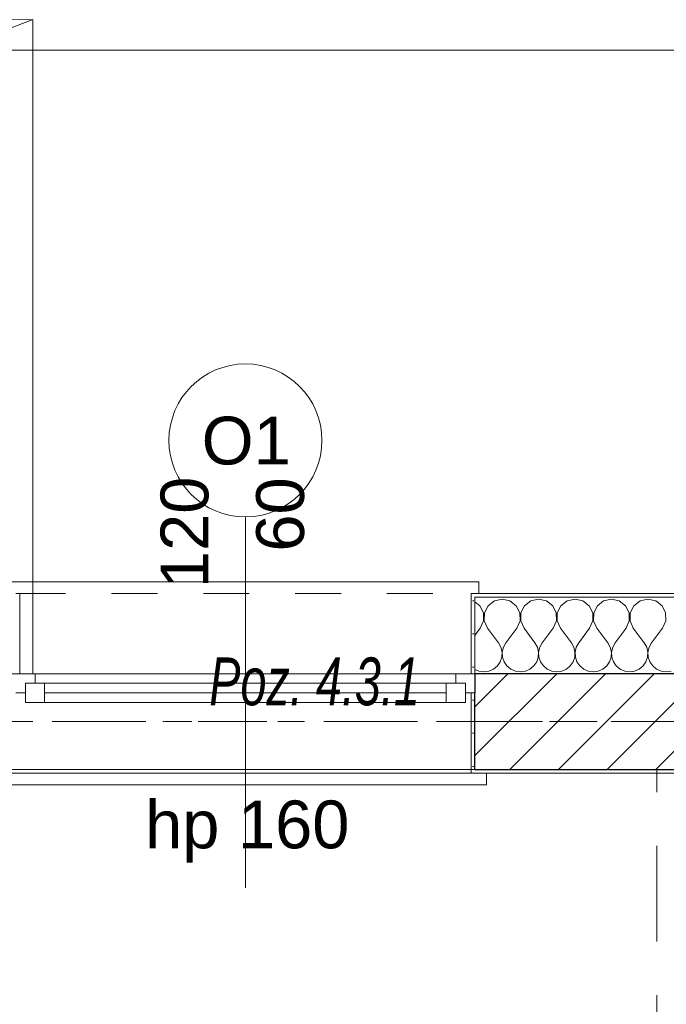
# Model space of a CAD drawing. Header units: millimetres. Extents: x -52968 to 399385, y -141133 to 110561.
# Tile 93 of 146: x 76215 to 77905, y -99782 to -97208. Entities that reach past the tile are written whole.
import ezdxf

# ---------------------------------------------------------------- set-up
doc = ezdxf.new("R2010")
doc.units = ezdxf.units.MM
for name, pattern in [('SIM-Wegliniec-21.07.2025-Parter$0$Kropki i Kreski', [360, 180, -90, 0, -90]), ('SIM-Wegliniec-21.07.2025-Parter$0$Przerywana', [240, 120, -120]), ('SIM-Wegliniec-21.07.2025-Parter$0$Przerywana długa', [390, 250, -140]), ('SIM-Wegliniec-21.07.2025-Parter$0$Przerywana podwójnie', [295, 125, -50, 70, -50]), ('SIM-Wegliniec-21.07.2025-Parter$0$SIM-Wegliniec-11.03.2025-Parter$0$Przerywana podwójnie', [295, 125, -50, 70, -50])]:
    doc.linetypes.add(name, pattern=pattern)
doc.layers.add('_xref', color=250, linetype='Continuous')
for name, color, linetype, lineweight in [('SIM-Wegliniec-21.07.2025-Parter$0$Nowe_A-Belki-Wieniec_Nr_pióra__69', 250, 'Continuous', 0), ('SIM-Wegliniec-21.07.2025-Parter$0$Nowe_A-Belki-Wieniec_Nr_pióra__90', 250, 'Continuous', 0), ('SIM-Wegliniec-21.07.2025-Parter$0$Nowe_A-Dach Wejście_Nr_pióra__89', 250, 'Continuous', 0), ('SIM-Wegliniec-21.07.2025-Parter$0$Nowe_A-Konstrukcja Opis_Nr_pióra__58', 250, 'Continuous', 0), ('SIM-Wegliniec-21.07.2025-Parter$0$Nowe_A-Osi_Nr_pióra__20', 250, 'Continuous', 0), ('SIM-Wegliniec-21.07.2025-Parter$0$Nowe_A-Posadzki_Nr_pióra__89', 250, 'Continuous', 0), ('SIM-Wegliniec-21.07.2025-Parter$0$Nowe_A-Płyta-Grunt_Nr_pióra__89', 250, 'Continuous', 0), ('SIM-Wegliniec-21.07.2025-Parter$0$Nowe_A-Strefy-Parter_Nr_pióra__94', 250, 'Continuous', 0), ('SIM-Wegliniec-21.07.2025-Parter$0$Nowe_A-Strop-Wejście_Nr_pióra__89', 250, 'Continuous', 0), ('SIM-Wegliniec-21.07.2025-Parter$0$Nowe_A-Ściany-Zewnętrzne', 250, 'Continuous', 0), ('SIM-Wegliniec-21.07.2025-Parter$0$Nowe_A-Ściany-Zewnętrzne_Nr_pióra__174', 250, 'Continuous', 0), ('SIM-Wegliniec-21.07.2025-Parter$0$Nowe_A-Ściany-Zewnętrzne_Nr_pióra__27', 250, 'Continuous', 0), ('SIM-Wegliniec-21.07.2025-Parter$0$Nowe_A-Ściany-Zewnętrzne_Nr_pióra__47', 250, 'Continuous', 0), ('SIM-Wegliniec-21.07.2025-Parter$0$Nowe_A-Ściany-Zewnętrzne_Nr_pióra__67', 250, 'Continuous', 0), ('SIM-Wegliniec-21.07.2025-Parter$0$Nowe_Okna Archicada_Nr_pióra__23', 250, 'Continuous', 0), ('SIM-Wegliniec-21.07.2025-Parter$0$Nowe_Okna Archicada_Nr_pióra__27', 250, 'Continuous', 0), ('SIM-Wegliniec-21.07.2025-Parter$0$Nowe_Okna Archicada_Nr_pióra__3', 250, 'Continuous', 0), ('SIM-Wegliniec-21.07.2025-Parter$0$Nowe_Okna Archicada_Nr_pióra__47', 250, 'Continuous', 0), ('SIM-Wegliniec-21.07.2025-Parter$0$Nowe_SIM-Wegliniec-11.03.2025-Parter$0$Nowe_A-Osi_Nr_pióra__20_Nr_pióra__1', 250, 'Continuous', 0), ('SIM-Wegliniec-21.07.2025-Parter$0$Nowe_Znaczniki okien Archicada_Nr_pióra__2', 250, 'Continuous', 0), ('SIM-Wegliniec-21.07.2025-Parter$0$Nowe_Znaczniki okien Archicada_Nr_pióra__45', 250, 'Continuous', 0), ('SIM-Wegliniec-21.07.2025-Parter$0$Nowe_Znaczniki okien Archicada_Nr_pióra__7', 250, 'Continuous', 0)]:
    doc.layers.add(name, color=color, linetype=linetype, lineweight=lineweight)
doc.styles.add('SIM-Wegliniec-21.07.2025-Parter$0$STYL_AUTOMATYCZNY_1', font='arial.ttf')
doc.styles.add('SIM-Wegliniec-21.07.2025-Parter$0$STYL_AUTOMATYCZNY_6', font='arial.ttf', dxfattribs={"width": 0.7})
pattern_1 = [(0, (0, 0), (0, 86.60254), [0, -50]), (0, (25, 43.3), (0, 86.60254), [0, -50])]

# ---------------------------------------------------------------- blocks, each defined once
blk = doc.blocks.new('SIM-Wegliniec-21.07.2025-Parter')
at = {"layer": 'SIM-Wegliniec-21.07.2025-Parter$0$Nowe_A-Ściany-Zewnętrzne', "linetype": 'Continuous', "lineweight": 0}
h = blk.add_hatch(dxfattribs=at)
h.set_pattern_fill('Tynk', color=256, style=0, pattern_type=2)
h.set_pattern_definition(pattern_1)
h.paths.add_polyline_path([(77395.1, -98707.6), (77395.1, -98917.6), (77405.1, -98917.6), (77405.1, -98717.6), (77405.1, -98707.6)])
at = {"layer": 'SIM-Wegliniec-21.07.2025-Parter$0$Nowe_A-Ściany-Zewnętrzne', "linetype": 'Continuous', "lineweight": 0, "true_color": 0x000000}
h = blk.add_hatch(dxfattribs=at)
h.set_pattern_fill('Tynk', color=18, style=0, pattern_type=2)
h.set_pattern_definition(pattern_1)
h.paths.add_polyline_path([(77405.1, -98707.6), (77405.1, -98717.6), (78455.4, -98717.6), (78455.4, -98707.6)])
at = {"layer": 'SIM-Wegliniec-21.07.2025-Parter$0$Nowe_A-Ściany-Zewnętrzne', "linetype": 'Continuous', "lineweight": 0}
h = blk.add_hatch(dxfattribs=at)
h.set_pattern_fill('Bloczki_ceramiczne', color=256, style=0, pattern_type=2)
h.set_pattern_definition([(45, (0, 0), (-63.63961, 63.63961), [])])
h.paths.add_polyline_path([(77405.1, -98967.6), (77405.1, -99167.6), (78455.4, -99167.6), (78455.4, -98967.6), (78455.4, -98917.6), (77405.1, -98917.6)])
h = blk.add_hatch(dxfattribs=at)
h.set_pattern_fill('Tynk', color=256, style=0, pattern_type=2)
h.set_pattern_definition(pattern_1)
h.paths.add_polyline_path([(77405.1, -99177.6), (77405.1, -99167.6), (77405.1, -98967.6), (77395.1, -98967.6), (77395.1, -99177.6)])
at = {"layer": 'SIM-Wegliniec-21.07.2025-Parter$0$Nowe_A-Ściany-Zewnętrzne', "linetype": 'Continuous', "lineweight": 0, "true_color": 0x000000}
h = blk.add_hatch(dxfattribs=at)
h.set_pattern_fill('Tynk', color=18, style=0, pattern_type=2)
h.set_pattern_definition(pattern_1)
h.paths.add_polyline_path([(78455.4, -99167.6), (77405.1, -99167.6), (77405.1, -99177.6), (78455.4, -99177.6)])
at = {"layer": 'SIM-Wegliniec-21.07.2025-Parter$0$Nowe_A-Belki-Wieniec_Nr_pióra__69', "linetype": 'SIM-Wegliniec-21.07.2025-Parter$0$Kropki i Kreski', "lineweight": 13}
blk.add_line((90905.1, -99042.6), (65105.1, -99042.6), dxfattribs=at)
at = {"layer": 'SIM-Wegliniec-21.07.2025-Parter$0$Nowe_A-Belki-Wieniec_Nr_pióra__90', "linetype": 'SIM-Wegliniec-21.07.2025-Parter$0$Przerywana długa', "lineweight": 13}
for p, q in [((91030.1, -98917.6), (64980.1, -98917.6)), ((77880.1, -99167.6), (75380.1, -99167.6)), ((77880.1, -101957.6), (77880.1, -99167.6))]:
    blk.add_line(p, q, dxfattribs=at)
at = {"layer": 'SIM-Wegliniec-21.07.2025-Parter$0$Nowe_A-Dach Wejście_Nr_pióra__89', "linetype": 'Continuous', "lineweight": 13, "flags": 128}
blk.add_lwpolyline([(71820.1, -98407.6), (72190.1, -98407.6), (72190.1, -98917.6), (76249.7, -98917.6), (76249.7, -97207.5), (71820.1, -97207.6)], close=True, dxfattribs=at)
at = {"layer": 'SIM-Wegliniec-21.07.2025-Parter$0$Nowe_A-Konstrukcja Opis_Nr_pióra__58', "linetype": 'Continuous', "lineweight": 13}
blk.add_lwpolyline([(71820.1, -98917.6), (76249.7, -97207.5)], dxfattribs=at)
at = {"layer": 'SIM-Wegliniec-21.07.2025-Parter$0$Nowe_A-Osi_Nr_pióra__20', "linetype": 'SIM-Wegliniec-21.07.2025-Parter$0$Przerywana podwójnie', "lineweight": 13}
blk.add_line((63144.7, -99042.6), (90961.9, -99042.6), dxfattribs=at)
at = {"layer": 'SIM-Wegliniec-21.07.2025-Parter$0$Nowe_A-Posadzki_Nr_pióra__89', "linetype": 'Continuous', "lineweight": 13, "flags": 128}
blk.add_lwpolyline([(72130.1, -107317.6), (83880.1, -107317.6), (83880.1, -99177.6), (72130.1, -99177.6)], close=True, dxfattribs=at)
at = {"layer": 'SIM-Wegliniec-21.07.2025-Parter$0$Nowe_A-Płyta-Grunt_Nr_pióra__89', "linetype": 'Continuous', "lineweight": 13, "flags": 128}
blk.add_lwpolyline([(65230.1, -116917.6), (90780.1, -116917.6), (90780.1, -99167.6), (65230.1, -99167.6)], close=True, dxfattribs=at)
at = {"layer": 'SIM-Wegliniec-21.07.2025-Parter$0$Nowe_A-Strefy-Parter_Nr_pióra__94', "linetype": 'Continuous', "lineweight": 13, "flags": 128}
blk.add_lwpolyline([(75390.1, -99177.6), (75390.1, -101947.6), (78140.1, -101947.6), (78140.1, -103447.6), (80230.1, -103447.6), (80230.1, -99177.6)], close=True, dxfattribs=at)
at = {"layer": 'SIM-Wegliniec-21.07.2025-Parter$0$Nowe_A-Strop-Wejście_Nr_pióra__89', "linetype": 'Continuous', "lineweight": 13, "flags": 128}
blk.add_lwpolyline([(71820.1, -97207.6), (71820.1, -98407.6), (72130.1, -98407.6), (72130.1, -98917.6), (74230.1, -98917.6), (81725.5, -98917.6), (83880.1, -98917.4), (83880.1, -98407.6), (84190.1, -98407.6), (84190.1, -97287.1), (83477.1, -97287.4), (74230.1, -97287.6), (74230.1, -95807.6), (72530.1, -95807.6), (72530.1, -97207.6)], close=True, dxfattribs=at)
at = {"layer": 'SIM-Wegliniec-21.07.2025-Parter$0$Nowe_A-Ściany-Zewnętrzne_Nr_pióra__174', "linetype": 'Continuous', "lineweight": 5}
for p, q in [((77417.8, -98739.8), (77405.1, -98729.9)), ((77427.2, -98758.6), (77417.8, -98739.8)), ((77439.3, -98739.8), (77430, -98758.6)), ((77455.8, -98727), (77439.3, -98739.8)), ((77476.2, -98722.4), (77455.8, -98727)), ((77496.6, -98727), (77476.2, -98722.4)), ((77513.1, -98739.8), (77496.6, -98727)), ((77522.4, -98758.6), (77513.1, -98739.8)), ((77534.6, -98739.8), (77525.2, -98758.6)), ((77551, -98727), (77534.6, -98739.8)), ((77571.4, -98722.4), (77551, -98727)), ((77591.8, -98727), (77571.4, -98722.4)), ((77608.3, -98739.8), (77591.8, -98727)), ((77617.7, -98758.6), (77608.3, -98739.8)), ((77629.8, -98739.8), (77620.4, -98758.6)), ((77646.3, -98727), (77629.8, -98739.8)), ((77666.7, -98722.4), (77646.3, -98727)), ((77687.1, -98727), (77666.7, -98722.4)), ((77703.5, -98739.8), (77687.1, -98727)), ((77712.9, -98758.6), (77703.5, -98739.8)), ((77725, -98739.8), (77715.7, -98758.6)), ((77741.5, -98727), (77725, -98739.8)), ((77761.9, -98722.4), (77741.5, -98727)), ((77782.3, -98727), (77761.9, -98722.4)), ((77798.8, -98739.8), (77782.3, -98727)), ((77808.1, -98758.6), (77798.8, -98739.8)), ((77820.3, -98739.8), (77810.9, -98758.6)), ((77836.7, -98727), (77820.3, -98739.8)), ((77857.1, -98722.4), (77836.7, -98727)), ((77877.5, -98727), (77857.1, -98722.4)), ((77894, -98739.8), (77877.5, -98727)), ((77903.4, -98758.6), (77894, -98739.8)), ((77427.6, -98779.5), (77427.2, -98758.6)), ((77430, -98758.6), (77429.5, -98779.5)), ((77522.9, -98779.5), (77522.4, -98758.6)), ((77525.2, -98758.6), (77524.8, -98779.5)), ((77618.1, -98779.5), (77617.7, -98758.6)), ((77620.4, -98758.6), (77620, -98779.5)), ((77713.3, -98779.5), (77712.9, -98758.6)), ((77715.7, -98758.6), (77715.2, -98779.5)), ((77808.6, -98779.5), (77808.1, -98758.6)), ((77810.9, -98758.6), (77810.5, -98779.5)), ((77903.8, -98779.5), (77903.4, -98758.6)), ((77419, -98798.5), (77427.6, -98779.5)), ((77429.5, -98779.5), (77438.1, -98798.5)), ((77514.3, -98798.5), (77522.9, -98779.5)), ((77524.8, -98779.5), (77533.3, -98798.5)), ((77609.5, -98798.5), (77618.1, -98779.5)), ((77620, -98779.5), (77628.6, -98798.5)), ((77704.8, -98798.5), (77713.3, -98779.5)), ((77715.2, -98779.5), (77723.8, -98798.5)), ((77800, -98798.5), (77808.6, -98779.5)), ((77810.5, -98779.5), (77819, -98798.5)), ((77895.2, -98798.5), (77903.8, -98779.5)), ((77419, -98798.5), (77405.1, -98817.2)), ((77438.1, -98798.5), (77466.7, -98836.6)), ((77514.3, -98798.5), (77485.7, -98836.6)), ((77533.3, -98798.5), (77561.9, -98836.6)), ((77609.5, -98798.5), (77581, -98836.6)), ((77628.6, -98798.5), (77657.1, -98836.6)), ((77704.8, -98798.5), (77676.2, -98836.6)), ((77723.8, -98798.5), (77752.4, -98836.6)), ((77800, -98798.5), (77771.4, -98836.6)), ((77819, -98798.5), (77847.6, -98836.6)), ((77895.2, -98798.5), (77866.7, -98836.6)), ((77473, -98848.1), (77466.7, -98836.6)), ((77476, -98860.9), (77473, -98848.1)), ((77479.4, -98848.1), (77476.4, -98860.9)), ((77485.7, -98836.6), (77479.4, -98848.1)), ((77568.3, -98848.1), (77561.9, -98836.6)), ((77571.2, -98860.9), (77568.3, -98848.1)), ((77574.6, -98848.1), (77571.6, -98860.9)), ((77581, -98836.6), (77574.6, -98848.1)), ((77663.5, -98848.1), (77657.1, -98836.6)), ((77666.5, -98860.9), (77663.5, -98848.1)), ((77669.8, -98848.1), (77666.9, -98860.9)), ((77676.2, -98836.6), (77669.8, -98848.1)), ((77758.7, -98848.1), (77752.4, -98836.6)), ((77761.7, -98860.9), (77758.7, -98848.1)), ((77765.1, -98848.1), (77762.1, -98860.9)), ((77771.4, -98836.6), (77765.1, -98848.1)), ((77854, -98848.1), (77847.6, -98836.6)), ((77857, -98860.9), (77854, -98848.1)), ((77860.3, -98848.1), (77857.3, -98860.9)), ((77866.7, -98836.6), (77860.3, -98848.1)), ((77471.2, -98886.5), (77475.4, -98874.1)), ((77475.4, -98874.1), (77476, -98860.9)), ((77476.4, -98860.9), (77477, -98874.1)), ((77477, -98874.1), (77481.2, -98886.5)), ((77566.4, -98886.5), (77570.6, -98874.1)), ((77570.6, -98874.1), (77571.2, -98860.9)), ((77571.6, -98860.9), (77572.3, -98874.1)), ((77572.3, -98874.1), (77576.5, -98886.5)), ((77661.6, -98886.5), (77665.8, -98874.1)), ((77665.8, -98874.1), (77666.5, -98860.9)), ((77666.9, -98860.9), (77667.5, -98874.1)), ((77667.5, -98874.1), (77671.7, -98886.5)), ((77756.9, -98886.5), (77761.1, -98874.1)), ((77761.1, -98874.1), (77761.7, -98860.9)), ((77762.1, -98860.9), (77762.7, -98874.1)), ((77762.7, -98874.1), (77766.9, -98886.5)), ((77852.1, -98886.5), (77856.3, -98874.1)), ((77856.3, -98874.1), (77857, -98860.9)), ((77857.3, -98860.9), (77858, -98874.1)), ((77858, -98874.1), (77862.2, -98886.5)), ((77453.6, -98905.7), (77463.7, -98897.3)), ((77463.7, -98897.3), (77471.2, -98886.5)), ((77481.2, -98886.5), (77488.7, -98897.3)), ((77488.7, -98897.3), (77498.8, -98905.7)), ((77548.8, -98905.7), (77559, -98897.3)), ((77559, -98897.3), (77566.4, -98886.5)), ((77576.5, -98886.5), (77583.9, -98897.3)), ((77583.9, -98897.3), (77594, -98905.7)), ((77644.1, -98905.7), (77654.2, -98897.3)), ((77654.2, -98897.3), (77661.6, -98886.5)), ((77671.7, -98886.5), (77679.1, -98897.3)), ((77679.1, -98897.3), (77689.3, -98905.7)), ((77739.3, -98905.7), (77749.4, -98897.3)), ((77749.4, -98897.3), (77756.9, -98886.5)), ((77766.9, -98886.5), (77774.4, -98897.3)), ((77774.4, -98897.3), (77784.5, -98905.7)), ((77834.6, -98905.7), (77844.7, -98897.3)), ((77844.7, -98897.3), (77852.1, -98886.5)), ((77862.2, -98886.5), (77869.6, -98897.3)), ((77869.6, -98897.3), (77879.7, -98905.7)), ((77405.1, -98906.4), (77415.6, -98911)), ((77415.6, -98911), (77428.6, -98912.8)), ((77428.6, -98912.8), (77441.6, -98911)), ((77441.6, -98911), (77453.6, -98905.7)), ((77498.8, -98905.7), (77510.8, -98911)), ((77510.8, -98911), (77523.8, -98912.8)), ((77523.8, -98912.8), (77536.8, -98911)), ((77536.8, -98911), (77548.8, -98905.7)), ((77594, -98905.7), (77606, -98911)), ((77606, -98911), (77619, -98912.8)), ((77619, -98912.8), (77632.1, -98911)), ((77632.1, -98911), (77644.1, -98905.7)), ((77689.3, -98905.7), (77701.3, -98911)), ((77701.3, -98911), (77714.3, -98912.8)), ((77714.3, -98912.8), (77727.3, -98911)), ((77727.3, -98911), (77739.3, -98905.7)), ((77784.5, -98905.7), (77796.5, -98911)), ((77796.5, -98911), (77809.5, -98912.8)), ((77809.5, -98912.8), (77822.5, -98911)), ((77822.5, -98911), (77834.6, -98905.7)), ((77879.7, -98905.7), (77891.7, -98911)), ((77891.7, -98911), (77904.8, -98912.8)), ((77904.8, -98912.8), (77917.8, -98911))]:
    blk.add_line(p, q, dxfattribs=at)
at = {"layer": 'SIM-Wegliniec-21.07.2025-Parter$0$Nowe_A-Ściany-Zewnętrzne_Nr_pióra__27', "linetype": 'Continuous', "lineweight": 25}
for p, q in [((78455.4, -98917.6), (77405.1, -98917.6)), ((77405.1, -98917.6), (77405.1, -98967.6)), ((77405.1, -99167.6), (77405.1, -98967.6)), ((77405.1, -99167.6), (78455.4, -99167.6))]:
    blk.add_line(p, q, dxfattribs=at)
at = {"layer": 'SIM-Wegliniec-21.07.2025-Parter$0$Nowe_A-Ściany-Zewnętrzne_Nr_pióra__47', "linetype": 'Continuous', "lineweight": 15}
for p, q in [((77395.1, -98917.6), (77395.1, -98707.6)), ((77405.1, -98707.6), (77395.1, -98707.6)), ((77405.1, -98707.6), (77415.1, -98707.6)), ((77405.1, -98917.6), (77395.1, -98917.6)), ((77395.1, -98967.6), (77395.1, -99177.6)), ((77405.1, -98967.6), (77395.1, -98967.6)), ((77405.1, -99177.6), (77395.1, -99177.6)), ((77405.1, -99177.6), (77435.1, -99177.6))]:
    blk.add_line(p, q, dxfattribs=at)
at = {"layer": 'SIM-Wegliniec-21.07.2025-Parter$0$Nowe_A-Ściany-Zewnętrzne_Nr_pióra__47', "linetype": 'Continuous', "lineweight": 15, "flags": 128}
for points in [[(78455.4, -98707.6), (77405.1, -98707.6)], [(77405.1, -99177.6), (78455.4, -99177.6)]]:
    blk.add_lwpolyline(points, dxfattribs=at)
at = {"layer": 'SIM-Wegliniec-21.07.2025-Parter$0$Nowe_A-Ściany-Zewnętrzne_Nr_pióra__67', "linetype": 'Continuous', "lineweight": 13}
for p, q in [((78455.4, -98717.6), (77405.1, -98717.6)), ((77405.1, -98717.6), (77405.1, -98917.6))]:
    blk.add_line(p, q, dxfattribs=at)
at = {"layer": 'SIM-Wegliniec-21.07.2025-Parter$0$Nowe_Okna Archicada_Nr_pióra__23', "linetype": 'Continuous', "lineweight": 15}
for p, q in [((76255.1, -98917.6), (76205.1, -98917.6)), ((76255.1, -98942.6), (76255.1, -98917.6)), ((77405.1, -98917.6), (77355.1, -98917.6)), ((77355.1, -98917.6), (77355.1, -98942.6)), ((76230.1, -98967.6), (76230.1, -98942.6)), ((76230.1, -98942.6), (76255.1, -98942.6)), ((76280.1, -98942.6), (76230.1, -98942.6)), ((76230.1, -98942.6), (76230.1, -98992.6)), ((76280.1, -98992.6), (76280.1, -98942.6)), ((77330.1, -98942.6), (76280.1, -98942.6)), ((77380.1, -98942.6), (77330.1, -98942.6)), ((77330.1, -98942.6), (77330.1, -98992.6)), ((77355.1, -98942.6), (77380.1, -98942.6)), ((77380.1, -98942.6), (77380.1, -98967.6)), ((77380.1, -98992.6), (77380.1, -98942.6)), ((76205.1, -98967.6), (76230.1, -98967.6)), ((76280.1, -98967.6), (77330.1, -98967.6)), ((77380.1, -98967.6), (77405.1, -98967.6)), ((76230.1, -98992.6), (76280.1, -98992.6)), ((76280.1, -98992.6), (77330.1, -98992.6)), ((77330.1, -98992.6), (77380.1, -98992.6))]:
    blk.add_line(p, q, dxfattribs=at)
at = {"layer": 'SIM-Wegliniec-21.07.2025-Parter$0$Nowe_Okna Archicada_Nr_pióra__27', "linetype": 'Continuous', "lineweight": 25}
blk.add_line((77405.1, -98917.6), (77405.1, -98967.6), dxfattribs=at)
blk.add_line((77405.1, -98917.6), (77405.1, -98967.6), dxfattribs=at)
at = {"layer": 'SIM-Wegliniec-21.07.2025-Parter$0$Nowe_Okna Archicada_Nr_pióra__3', "linetype": 'Continuous', "lineweight": 13}
for p, q in [((76195.1, -98677.6), (77415.1, -98677.6)), ((77415.1, -98677.6), (77415.1, -98707.6)), ((77355.1, -98917.6), (76255.1, -98917.6)), ((76280.1, -98992.6), (77330.1, -98992.6)), ((77435.1, -99207.6), (77435.1, -99177.6)), ((76175.1, -99207.6), (77435.1, -99207.6))]:
    blk.add_line(p, q, dxfattribs=at)
at = {"layer": 'SIM-Wegliniec-21.07.2025-Parter$0$Nowe_Okna Archicada_Nr_pióra__3', "linetype": 'SIM-Wegliniec-21.07.2025-Parter$0$Przerywana', "lineweight": 13}
for p, q in [((76215.1, -98707.6), (77395.1, -98707.6)), ((76215.1, -99177.6), (77395.1, -99177.6))]:
    blk.add_line(p, q, dxfattribs=at)
at = {"layer": 'SIM-Wegliniec-21.07.2025-Parter$0$Nowe_Okna Archicada_Nr_pióra__47', "linetype": 'Continuous', "lineweight": 15}
for p, q in [((76205.1, -98707.6), (76215.1, -98707.6)), ((76215.1, -98917.6), (76215.1, -98707.6)), ((77405.1, -98707.6), (77395.1, -98707.6)), ((77395.1, -98917.6), (77395.1, -98707.6)), ((77405.1, -98707.6), (77415.1, -98707.6)), ((77395.1, -98967.6), (77395.1, -99177.6)), ((77405.1, -99177.6), (77395.1, -99177.6)), ((77405.1, -99177.6), (77435.1, -99177.6))]:
    blk.add_line(p, q, dxfattribs=at)
at = {"layer": 'SIM-Wegliniec-21.07.2025-Parter$0$Nowe_SIM-Wegliniec-11.03.2025-Parter$0$Nowe_A-Osi_Nr_pióra__20_Nr_pióra__1', "linetype": 'SIM-Wegliniec-21.07.2025-Parter$0$SIM-Wegliniec-11.03.2025-Parter$0$Przerywana podwójnie', "lineweight": 13}
blk.add_line((63144.7, -99042.6), (90961.9, -99042.6), dxfattribs=at)
at = {"layer": 'SIM-Wegliniec-21.07.2025-Parter$0$Nowe_Znaczniki okien Archicada_Nr_pióra__2', "linetype": 'Continuous', "lineweight": 13, "flags": 128}
blk.add_lwpolyline([(77005.1, -98307.6, 1), (76605.1, -98307.6, 1)], format="xyb", close=True, dxfattribs=at)
at = {"layer": 'SIM-Wegliniec-21.07.2025-Parter$0$Nowe_Znaczniki okien Archicada_Nr_pióra__45', "linetype": 'Continuous', "lineweight": 15}
blk.add_line((76805.1, -98507.6), (76805.1, -99477.6), dxfattribs=at)
at = {"layer": 'SIM-Wegliniec-21.07.2025-Parter$0$Nowe_A-Konstrukcja Opis_Nr_pióra__58', "linetype": 'Continuous', "lineweight": 13, "insert": (76710.6, -99001.8), "char_height": 125, "attachment_point": 7, "style": 'SIM-Wegliniec-21.07.2025-Parter$0$STYL_AUTOMATYCZNY_6'}
blk.add_mtext('\\A1;{\\pql;\\fArial|b0|i1|c238|p0;\\W0.700000;Poz. 4.3.1}', dxfattribs=at)
at = {"layer": 'SIM-Wegliniec-21.07.2025-Parter$0$Nowe_Znaczniki okien Archicada_Nr_pióra__7', "lineweight": 13, "char_height": 125, "attachment_point": 7, "rotation": 90, "style": 'SIM-Wegliniec-21.07.2025-Parter$0$STYL_AUTOMATYCZNY_1'}
for s, insert in [('\\A1;{\\pql;\\pt0;\\fArial|b0|i0|c238|p0;\\W1.000000;120\\fArial|b0|i0|c238|p0;\\W1.000000;\\A1{\\H.66x;\\S^  ;}\\fArial|b0|i0|c238|p0;\\W1.000000;\\fArial|b0|i0|c238|p0;\\W1.000000;}', (76744.7, -98693.6)), ('\\A1;{\\pql;\\pt0;\\fArial|b0|i0|c238|p0;\\W1.000000;60\\fArial|b0|i0|c238|p0;\\W1.000000;\\A1{\\H.66x;\\S^  ;}\\fArial|b0|i0|c238|p0;\\W1.000000;\\fArial|b0|i0|c238|p0;\\W1.000000;}', (76994.7, -98598.3))]:
    blk.add_mtext(s, dxfattribs=dict(at, insert=insert))
at = {"layer": 'SIM-Wegliniec-21.07.2025-Parter$0$Nowe_Znaczniki okien Archicada_Nr_pióra__7', "lineweight": 13, "char_height": 125, "attachment_point": 7, "style": 'SIM-Wegliniec-21.07.2025-Parter$0$STYL_AUTOMATYCZNY_1'}
for s, insert in [('\\A1;{\\pql;\\pt0;\\fArial|b0|i0|c238|p0;\\W1.000000;O1\\fArial|b0|i0|c238|p0;\\W1.000000;\\fArial|b0|i0|c238|p0;\\W1.000000;\\fArial|b0|i0|c238|p0;\\W1.000000;}', (76690.7, -98372.2)), ('\\A1;{\\pql;\\pt0;\\fArial|b0|i0|c238|p0;\\W1.000000;hp 160\\fArial|b0|i0|c238|p0;\\W1.000000;\\A1{\\H.66x;\\S^  ;}\\fArial|b0|i0|c238|p0;\\W1.000000;\\fArial|b0|i0|c238|p0;\\W1.000000;}', (76542.9, -99411.7))]:
    blk.add_mtext(s, dxfattribs=dict(at, insert=insert))

msp = doc.modelspace()

# ---------------------------------------------------------------- block references
at = {"layer": '_xref'}
msp.add_blockref('SIM-Wegliniec-21.07.2025-Parter', (0, 0), dxfattribs=at)

doc.saveas('drawing.dxf')
